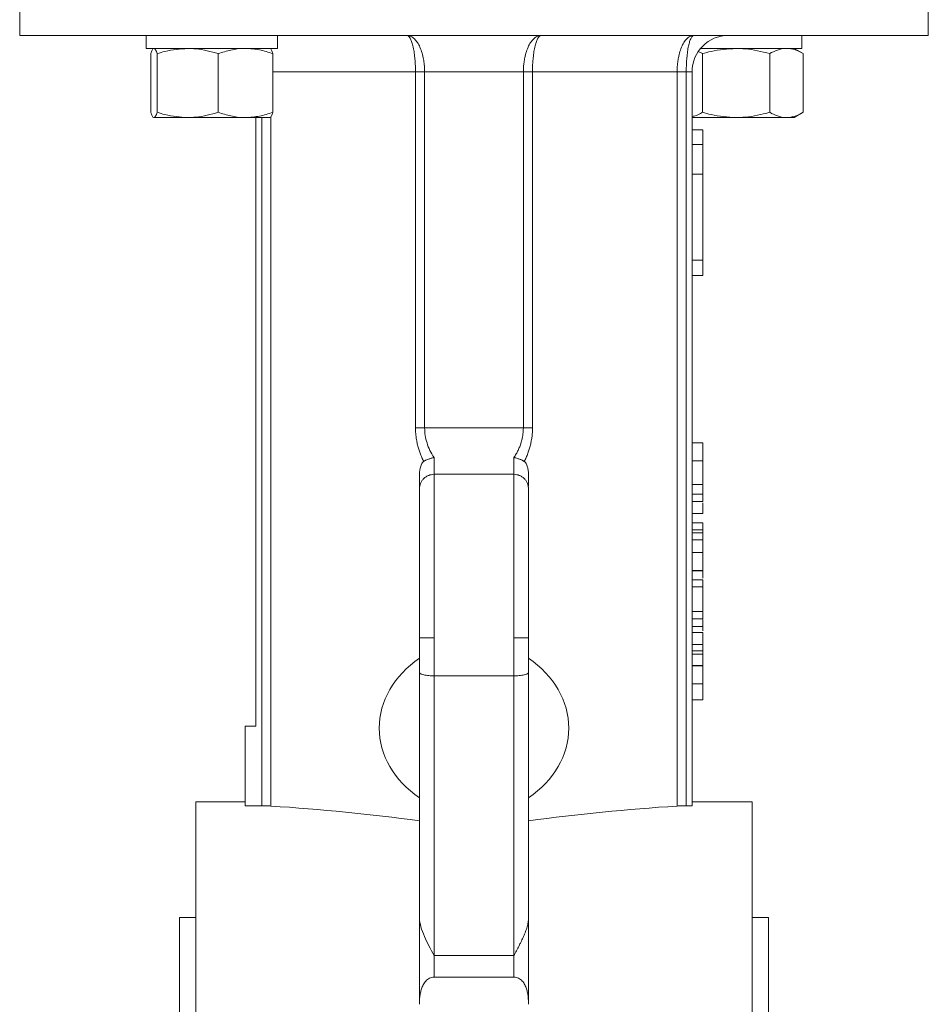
# Model space of a CAD drawing. Header units: millimetres. Extents: x -18 to 812, y -33 to 757.
# Tile 13 of 14: x 680 to 805, y 542 to 677. Entities that reach past the tile are written whole.
import ezdxf

# ---------------------------------------------------------------- set-up
doc = ezdxf.new("R2010")
doc.units = ezdxf.units.MM

msp = doc.modelspace()

# ---------------------------------------------------------------- linework, layer by layer
at = {"color": 7, "linetype": 'Continuous', "lineweight": 15}
for p, q in [((680.02, 686.98), (680.02, 674.98)), ((805.02, 674.98), (805.02, 686.98)), ((680.02, 674.98), (805.02, 674.98)), ((697.42, 673.18), (697.42, 674.98)), ((715.51, 673.18), (715.51, 674.98)), ((787.63, 673.18), (787.63, 674.98)), ((715.51, 673.18), (697.42, 673.18)), ((787.63, 673.18), (773.68, 673.18)), ((787.82, 672.47), (786.58, 673.18)), ((698.06, 664.4), (698.06, 672.47)), ((698.93, 664.4), (698.93, 672.47)), ((707.33, 664.4), (707.33, 672.47)), ((714.86, 664.4), (714.86, 672.47)), ((773.96, 672.47), (773.47, 672.7)), ((773.96, 664.4), (773.96, 672.47)), ((783.2, 664.4), (783.2, 672.47)), ((787.82, 664.4), (787.82, 672.47)), ((734.47, 669.98), (735.73, 669.98)), ((734.47, 621.02), (734.47, 669.98)), ((735.73, 669.98), (749.31, 669.98)), ((735.73, 669.98), (735.73, 621.02)), ((749.31, 669.98), (750.57, 669.98)), ((749.31, 621.02), (749.31, 669.98)), ((750.57, 669.98), (770.46, 669.98)), ((750.57, 669.98), (750.57, 621.02)), ((770.46, 569.02), (770.46, 669.98)), ((771.72, 669.98), (770.46, 669.98)), ((772.52, 669.98), (771.72, 669.98)), ((771.72, 569.06), (771.72, 669.98)), ((772.52, 669.98), (772.52, 569.06)), ((698.49, 663.68), (703.13, 663.68)), ((703.13, 663.68), (711.1, 663.68)), ((711.1, 663.68), (714.45, 663.68)), ((712.52, 579.98), (712.52, 663.68)), ((772.52, 663.68), (778.58, 663.68)), ((778.58, 663.68), (785.51, 663.68)), ((785.51, 663.68), (786.58, 663.68)), ((786.58, 663.68), (787.82, 664.4)), ((772.52, 661.98), (774.02, 661.98)), ((774.02, 659.98), (774.02, 661.98)), ((772.52, 659.98), (774.02, 659.98)), ((774.02, 655.9), (774.02, 659.98)), ((772.52, 655.9), (774.02, 655.9)), ((774.02, 655.9), (774.02, 644.07)), ((774.02, 644.07), (772.52, 644.07)), ((774.02, 641.98), (774.02, 644.07)), ((772.52, 641.98), (774.02, 641.98)), ((735.73, 621.02), (734.47, 621.02)), ((735.73, 621.02), (749.31, 621.02)), ((750.57, 621.02), (749.31, 621.02)), ((772.52, 618.97), (774.02, 618.97)), ((774.02, 616.47), (774.02, 618.97)), ((774.02, 616.47), (772.52, 616.47)), ((735.02, 614.7), (735.02, 614.07)), ((748.02, 614.63), (737.02, 614.63)), ((750.01, 614.4), (750.01, 614.78)), ((735.02, 614.39), (735.02, 612.98)), ((750.02, 612.98), (750.02, 614.39)), ((774.02, 611.89), (774.02, 613.45)), ((772.52, 613.23), (774.02, 613.23)), ((772.52, 611.89), (774.02, 611.89)), ((774.02, 610.9), (772.52, 610.9)), ((774.02, 610.9), (774.02, 611.89)), ((772.52, 609.24), (774.02, 609.24)), ((772.52, 607.98), (774.02, 607.98)), ((774.02, 606.99), (774.02, 607.98)), ((774.02, 606.99), (772.52, 606.99)), ((772.52, 606.59), (774.02, 606.59)), ((774.02, 606.59), (774.02, 606.99)), ((774.02, 605.6), (774.02, 606.59)), ((774.02, 605.6), (772.52, 605.6)), ((774.02, 603.89), (774.02, 605.6)), ((772.52, 603.89), (774.02, 603.89)), ((774.02, 603.64), (774.02, 603.89)), ((772.52, 601.39), (774.02, 601.39)), ((772.52, 601.34), (774.02, 601.34)), ((772.52, 600.13), (774.02, 600.13)), ((774.02, 599.14), (774.02, 600.13)), ((774.02, 599.14), (772.52, 599.14)), ((774.02, 595.79), (774.02, 599.14)), ((772.52, 595.79), (774.02, 595.79)), ((774.02, 594.74), (774.02, 595.79)), ((772.52, 594.74), (774.02, 594.74)), ((772.52, 593.71), (774.02, 593.71)), ((737.02, 586.92), (737.02, 592.13)), ((748.02, 592.13), (748.02, 586.92)), ((772.52, 592.86), (774.02, 592.86)), ((772.52, 591.24), (774.02, 591.24)), ((772.52, 590.35), (774.02, 590.35)), ((774.02, 590.35), (774.02, 591.24)), ((774.02, 589.89), (772.52, 589.89)), ((772.52, 588.33), (774.02, 588.33)), ((772.52, 588.28), (774.02, 588.28)), ((737.02, 548.46), (737.02, 586.92)), ((748.02, 586.92), (737.02, 586.92)), ((748.02, 586.92), (748.02, 548.46)), ((772.52, 585.83), (774.02, 585.83)), ((772.52, 583.62), (774.02, 583.62)), ((711.02, 579.98), (711.02, 569.06)), ((712.52, 579.98), (711.02, 579.98)), ((735.02, 569.01), (735.02, 570.15)), ((750.02, 570.15), (750.02, 569.73)), ((711.02, 569.58), (704.27, 569.58)), ((704.27, 197.58), (704.27, 569.58)), ((711.02, 569.06), (713.32, 569.06)), ((735.02, 568.6), (735.02, 567.55)), ((750.02, 567.55), (750.02, 568.6)), ((771.72, 569.06), (772.52, 569.06)), ((780.77, 569.58), (772.52, 569.58)), ((780.77, 569.58), (780.77, 197.58)), ((735.02, 567.55), (735.02, 564.64)), ((750.02, 564.64), (750.02, 567.55)), ((704.27, 553.68), (702.02, 553.68)), ((702.02, 553.68), (702.02, 213.48)), ((783.02, 553.68), (780.77, 553.68)), ((783.02, 383.58), (783.02, 553.68)), ((737.02, 545.51), (737.02, 548.46)), ((737.02, 548.46), (748.02, 548.46)), ((748.02, 548.46), (748.02, 545.51)), ((748.02, 545.51), (737.02, 545.51))]:
    msp.add_line(p, q, dxfattribs=at)
at = {"color": 8, "linetype": 'Continuous', "lineweight": 15}
for p, q in [((714.86, 669.98), (734.47, 669.98)), ((713.32, 569.06), (713.32, 663.68)), ((714.58, 663.82), (714.58, 569.02)), ((737.02, 614.63), (737.02, 616.94)), ((748.02, 614.63), (748.02, 616.94)), ((737.02, 592.13), (737.02, 614.63)), ((748.02, 614.63), (748.02, 592.13))]:
    msp.add_line(p, q, dxfattribs=at)
at = {"color": 7, "linetype": 'Continuous', "lineweight": 15}
msp.add_arc((777.52, 669.98), 5, 90, 180, dxfattribs=at)
for centre, major_axis, start_param, end_param in [((744.92, 579.74), (15.44, 0), 2.267177, 4.016008), ((740.12, 579.74), (15.44, 0), 5.40877, 7.157601), ((696.74, 383.58), (229.69, 0), 1.403348, 1.493053), ((788.3, 383.58), (229.69, 0), 1.64854, 1.738244)]:
    msp.add_ellipse(centre, major_axis=major_axis, ratio=0.809784, start_param=start_param, end_param=end_param, dxfattribs=at)
for points, knots in [([(733.25, 674.98), (733.28, 674.98), (733.35, 674.98), (733.44, 674.97), (733.53, 674.95), (733.61, 674.93), (733.67, 674.91), (733.8, 674.86), (733.97, 674.77), (734.21, 674.61), (734.42, 674.4), (734.7, 674.06), (735.01, 673.55), (735.32, 672.78), (735.51, 672.08), (735.61, 671.53), (735.66, 671.15), (735.7, 670.76), (735.72, 670.37), (735.73, 670.11), (735.73, 669.98)], [0, 0, 0, 0, 0.02806, 0.053675, 0.076846, 0.097573, 0.115856, 0.131694, 0.200735, 0.262379, 0.329055, 0.391251, 0.51757, 0.643882, 0.76235, 0.810782, 0.858697, 0.90616, 0.953238, 1, 1, 1, 1]), ([(734.47, 669.98), (734.47, 670.06), (734.47, 670.2), (734.47, 670.42), (734.46, 670.63), (734.45, 670.85), (734.44, 671.06), (734.43, 671.27), (734.41, 671.48), (734.4, 671.69), (734.36, 672.13), (734.27, 672.78), (734.12, 673.55), (733.96, 674.06), (733.83, 674.4), (733.72, 674.61), (733.61, 674.77), (733.5, 674.89), (733.38, 674.97), (733.3, 674.98), (733.25, 674.98)], [0, 0, 0, 0, 0.025948, 0.051985, 0.078122, 0.104371, 0.130744, 0.157251, 0.183906, 0.210718, 0.237699, 0.356162, 0.482477, 0.608794, 0.670985, 0.737664, 0.799303, 0.868348, 0.923181, 1, 1, 1, 1]), ([(749.31, 669.98), (749.31, 670.06), (749.31, 670.2), (749.32, 670.42), (749.33, 670.63), (749.35, 670.85), (749.37, 671.06), (749.4, 671.27), (749.43, 671.48), (749.46, 671.69), (749.54, 672.13), (749.72, 672.78), (750.03, 673.55), (750.34, 674.06), (750.62, 674.4), (750.84, 674.61), (751.07, 674.77), (751.29, 674.89), (751.53, 674.97), (751.7, 674.98), (751.79, 674.98)], [0, 0, 0, 0, 0.025948, 0.051985, 0.078122, 0.104371, 0.130744, 0.157251, 0.183906, 0.210718, 0.237699, 0.356162, 0.482477, 0.608794, 0.670985, 0.737665, 0.799303, 0.868348, 0.923181, 1, 1, 1, 1]), ([(751.79, 674.98), (751.77, 674.98), (751.74, 674.98), (751.69, 674.97), (751.65, 674.95), (751.62, 674.93), (751.58, 674.91), (751.52, 674.86), (751.43, 674.77), (751.32, 674.61), (751.21, 674.4), (751.08, 674.06), (750.92, 673.55), (750.77, 672.78), (750.68, 672.08), (750.63, 671.53), (750.6, 671.15), (750.58, 670.76), (750.57, 670.37), (750.57, 670.11), (750.57, 669.98)], [0, 0, 0, 0, 0.02806, 0.053675, 0.076846, 0.097573, 0.115856, 0.131694, 0.200735, 0.262379, 0.329055, 0.391251, 0.51757, 0.643882, 0.76235, 0.810782, 0.858697, 0.90616, 0.953238, 1, 1, 1, 1]), ([(770.46, 669.98), (770.46, 670.06), (770.46, 670.2), (770.47, 670.42), (770.48, 670.63), (770.5, 670.85), (770.52, 671.06), (770.54, 671.27), (770.57, 671.48), (770.6, 671.69), (770.68, 672.13), (770.84, 672.78), (771.13, 673.53), (771.48, 674.16), (771.81, 674.55), (772.11, 674.77), (772.31, 674.89), (772.54, 674.97), (772.7, 674.98), (772.78, 674.98)], [0, 0, 0, 0, 0.027175, 0.054431, 0.081773, 0.109201, 0.136718, 0.164326, 0.192028, 0.219825, 0.24772, 0.369152, 0.49652, 0.615568, 0.747388, 0.807048, 0.873594, 0.926285, 1, 1, 1, 1]), ([(772.78, 674.98), (772.77, 674.98), (772.74, 674.98), (772.7, 674.97), (772.66, 674.95), (772.63, 674.93), (772.6, 674.91), (772.55, 674.86), (772.47, 674.77), (772.34, 674.55), (772.19, 674.16), (772.02, 673.53), (771.89, 672.78), (771.82, 672.08), (771.77, 671.53), (771.75, 671.15), (771.73, 670.76), (771.72, 670.37), (771.72, 670.11), (771.72, 669.98)], [0, 0, 0, 0, 0.02692, 0.051502, 0.073746, 0.093653, 0.111221, 0.126453, 0.192994, 0.252659, 0.384474, 0.503526, 0.63089, 0.752326, 0.802456, 0.852275, 0.901797, 0.951034, 1, 1, 1, 1]), ([(698.49, 673.18), (698.48, 673.18), (698.4, 673.18), (698.26, 673.02), (698.12, 672.65), (698.06, 672.47)], [0, 0, 0, 0, 0.070086, 0.530782, 1, 1, 1, 1]), ([(698.93, 672.47), (698.86, 672.67), (698.72, 673.07), (698.57, 673.15), (698.49, 673.18)], [0, 0, 0, 0, 0.495457, 1, 1, 1, 1]), ([(698.93, 672.47), (699.29, 672.58), (700.65, 673), (702.08, 673.1), (703.13, 673.18)], [0, 0, 0, 0, 0.257552, 1, 1, 1, 1]), ([(703.13, 673.18), (703.52, 673.17), (704.94, 673.13), (706.32, 672.75), (707.33, 672.47)], [0, 0, 0, 0, 0.268634, 1, 1, 1, 1]), ([(711.1, 673.18), (711.01, 673.18), (710.33, 673.18), (709.06, 673.02), (707.91, 672.65), (707.33, 672.47)], [0, 0, 0, 0, 0.070086, 0.530782, 1, 1, 1, 1]), ([(714.86, 672.47), (714.25, 672.67), (713.02, 673.07), (711.74, 673.15), (711.1, 673.18)], [0, 0, 0, 0, 0.495458, 1, 1, 1, 1]), ([(714.42, 673.18), (714.43, 673.18), (714.51, 673.18), (714.66, 673.02), (714.79, 672.65), (714.86, 672.47)], [0, 0, 0, 0, 0.070086, 0.530782, 1, 1, 1, 1]), ([(773.96, 672.47), (774.35, 672.58), (775.86, 673), (777.42, 673.1), (778.58, 673.18)], [0, 0, 0, 0, 0.257551, 1, 1, 1, 1]), ([(778.58, 673.18), (779, 673.17), (780.57, 673.13), (782.09, 672.75), (783.2, 672.47)], [0, 0, 0, 0, 0.268634, 1, 1, 1, 1]), ([(785.51, 673.18), (785.46, 673.18), (785.04, 673.18), (784.26, 673.02), (783.56, 672.65), (783.2, 672.47)], [0, 0, 0, 0, 0.070085, 0.530782, 1, 1, 1, 1]), ([(787.82, 672.47), (787.45, 672.67), (786.69, 673.07), (785.91, 673.15), (785.51, 673.18)], [0, 0, 0, 0, 0.495457, 1, 1, 1, 1]), ([(698.49, 663.68), (698.48, 663.68), (698.4, 663.69), (698.26, 663.85), (698.12, 664.21), (698.06, 664.4)], [0, 0, 0, 0, 0.070086, 0.530782, 1, 1, 1, 1]), ([(698.93, 664.4), (698.86, 664.2), (698.72, 663.8), (698.57, 663.72), (698.49, 663.68)], [0, 0, 0, 0, 0.495457, 1, 1, 1, 1]), ([(698.93, 664.4), (699.29, 664.29), (700.65, 663.87), (702.08, 663.76), (703.13, 663.68)], [0, 0, 0, 0, 0.257552, 1, 1, 1, 1]), ([(703.13, 663.68), (703.52, 663.69), (704.94, 663.73), (706.32, 664.12), (707.33, 664.4)], [0, 0, 0, 0, 0.268634, 1, 1, 1, 1]), ([(711.1, 663.68), (711.01, 663.68), (710.33, 663.69), (709.06, 663.85), (707.91, 664.21), (707.33, 664.4)], [0, 0, 0, 0, 0.070086, 0.530782, 1, 1, 1, 1]), ([(714.86, 664.4), (714.25, 664.2), (713.02, 663.8), (711.74, 663.72), (711.1, 663.68)], [0, 0, 0, 0, 0.495458, 1, 1, 1, 1]), ([(714.42, 663.68), (714.43, 663.68), (714.51, 663.69), (714.66, 663.85), (714.79, 664.21), (714.86, 664.4)], [0, 0, 0, 0, 0.070086, 0.530782, 1, 1, 1, 1]), ([(773.96, 664.4), (773.59, 664.18), (773.12, 663.91), (772.62, 663.84), (772.52, 663.83)], [0, 0, 0, 0, 0.787466, 1, 1, 1, 1]), ([(773.96, 664.4), (774.35, 664.29), (775.86, 663.87), (777.42, 663.76), (778.58, 663.68)], [0, 0, 0, 0, 0.257551, 1, 1, 1, 1]), ([(778.58, 663.68), (779, 663.69), (780.57, 663.73), (782.09, 664.12), (783.2, 664.4)], [0, 0, 0, 0, 0.268634, 1, 1, 1, 1]), ([(785.51, 663.68), (785.46, 663.68), (785.04, 663.69), (784.26, 663.85), (783.56, 664.21), (783.2, 664.4)], [0, 0, 0, 0, 0.070085, 0.530782, 1, 1, 1, 1]), ([(787.82, 664.4), (787.45, 664.2), (786.69, 663.8), (785.91, 663.72), (785.51, 663.68)], [0, 0, 0, 0, 0.495457, 1, 1, 1, 1]), ([(735.61, 616.41), (735.56, 616.5), (735.47, 616.68), (735.34, 616.96), (735.22, 617.24), (735.08, 617.61), (734.91, 618.08), (734.75, 618.66), (734.63, 619.25), (734.55, 619.77), (734.5, 620.23), (734.47, 620.63), (734.47, 620.89), (734.47, 621.02)], [0, 0, 0, 0, 0.066335, 0.1319608, 0.1969492, 0.2613736, 0.3883213, 0.5132361, 0.6364046, 0.7583562, 0.8391193, 0.9195944, 1, 1, 1, 1]), ([(737.02, 616.94), (736.6, 617.58), (736.27, 618.25), (735.84, 619.62), (735.73, 620.32), (735.73, 621.02)], [0, 0, 0, 0, 0.5, 0.5, 1, 1, 1, 1]), ([(748.02, 616.94), (748.07, 617.02), (748.18, 617.18), (748.32, 617.43), (748.46, 617.67), (748.58, 617.92), (748.7, 618.17), (748.81, 618.42), (748.9, 618.68), (749, 618.98), (749.11, 619.34), (749.2, 619.76), (749.26, 620.18), (749.3, 620.6), (749.31, 620.88), (749.31, 621.02)], [0, 0, 0, 0, 0.0691, 0.136938, 0.203565, 0.269038, 0.333417, 0.396762, 0.459139, 0.520617, 0.6189, 0.715638, 0.811167, 0.905835, 1, 1, 1, 1]), ([(750.57, 621.02), (750.57, 620.94), (750.57, 620.78), (750.56, 620.55), (750.55, 620.31), (750.53, 620.07), (750.49, 619.72), (750.41, 619.25), (750.29, 618.66), (750.13, 618.08), (749.93, 617.51), (749.7, 616.95), (749.52, 616.59), (749.43, 616.41)], [0, 0, 0, 0, 0.0482193, 0.0964483, 0.1447342, 0.1931243, 0.2416655, 0.3635165, 0.4867902, 0.6116018, 0.7386575, 0.8679982, 1, 1, 1, 1]), ([(735.02, 614.39), (735.02, 614.76), (735.05, 615.13), (735.17, 615.67), (735.22, 615.85), (735.34, 616.09), (735.38, 616.17), (735.48, 616.31), (735.54, 616.37), (735.61, 616.41)], [0, 0, 0, 0, 0.5, 0.5, 0.75, 0.75, 0.875, 0.875, 1, 1, 1, 1]), ([(735.61, 616.41), (735.61, 616.41), (735.62, 616.41), (735.63, 616.42), (735.65, 616.43), (735.69, 616.46), (735.78, 616.5), (735.97, 616.6), (736.19, 616.69), (736.44, 616.78), (736.62, 616.84), (736.82, 616.89), (736.95, 616.92), (737.02, 616.94)], [0, 0, 0, 0, 0.007881, 0.015765, 0.031506, 0.062892, 0.125354, 0.249564, 0.499075, 0.618902, 0.74896, 0.860157, 1, 1, 1, 1]), ([(749.43, 616.41), (749.4, 616.42), (749.34, 616.46), (749.24, 616.52), (749.11, 616.58), (748.96, 616.65), (748.79, 616.71), (748.6, 616.78), (748.39, 616.85), (748.19, 616.9), (748.06, 616.93), (748.02, 616.94)], [0, 0, 0, 0, 0.081217, 0.164482, 0.249612, 0.370152, 0.49984, 0.611685, 0.748924, 0.916477, 1, 1, 1, 1]), ([(749.43, 616.41), (749.56, 616.32), (749.66, 616.18), (749.82, 615.86), (749.87, 615.68), (749.95, 615.32), (749.98, 615.14), (750.01, 614.76), (750.02, 614.58), (750.02, 614.39)], [0, 0, 0, 0, 0.25, 0.25, 0.5, 0.5, 0.75, 0.75, 1, 1, 1, 1]), ([(774.02, 613.23), (774.02, 613.23), (774.02, 613.24), (774.02, 613.27), (774.02, 613.33), (774.02, 613.41), (774.02, 613.51), (774.02, 613.62), (774.02, 613.75), (774.02, 613.88), (774.02, 614.03), (774.02, 614.19), (774.02, 614.35), (774.02, 614.52), (774.02, 614.71), (774.02, 614.9), (774.02, 615.12), (774.02, 615.36), (774.02, 615.61), (774.02, 615.88), (774.02, 616.17), (774.02, 616.37), (774.02, 616.47)], [0, 0, 0, 0, 0.070538, 0.137266, 0.200474, 0.260575, 0.317206, 0.370107, 0.419809, 0.466225, 0.510119, 0.552067, 0.591849, 0.630323, 0.668702, 0.708693, 0.750643, 0.795033, 0.841979, 0.891764, 0.944294, 1, 1, 1, 1]), ([(737.02, 614.63), (736.77, 614.6), (736.38, 614.56), (735.92, 614.31), (735.6, 614.05), (735.34, 613.73), (735.09, 613.27), (735.05, 612.88), (735.02, 612.63)], [0, 0, 0, 0, 0.2394558, 0.3683604, 0.4999984, 0.6316372, 0.7605431, 1, 1, 1, 1]), ([(750.02, 612.63), (749.99, 612.88), (749.95, 613.27), (749.7, 613.73), (749.44, 614.05), (749.12, 614.31), (748.66, 614.56), (748.27, 614.6), (748.02, 614.63)], [0, 0, 0, 0, 0.239457, 0.368363, 0.500002, 0.63164, 0.760544, 1, 1, 1, 1]), ([(735.02, 614.07), (735.02, 613.81), (735.02, 613.25), (735.03, 612.88), (735.03, 612.69)], [0, 0, 0, 0, 0.459673, 1, 1, 1, 1]), ([(749.98, 612.84), (749.99, 613.14), (750.01, 613.57), (750.01, 614.2), (750.01, 614.4)], [0, 0, 0, 0, 0.685626, 1, 1, 1, 1]), ([(735.02, 592.13), (735.02, 592.28), (735.02, 592.58), (735.02, 593.03), (735.02, 593.48), (735.02, 593.93), (735.02, 594.62), (735.02, 595.56), (735.02, 596.74), (735.02, 597.94), (735.02, 599.56), (735.02, 601.57), (735.02, 603.9), (735.02, 606.07), (735.02, 608.02), (735.02, 609.69), (735.02, 610.79), (735.02, 611.48), (735.02, 611.9), (735.02, 612.23), (735.02, 612.44), (735.02, 612.55), (735.02, 612.62), (735.02, 612.62), (735.02, 612.63)], [0, 0, 0, 0, 0.014006, 0.028004, 0.042, 0.056, 0.070011, 0.107, 0.144005, 0.182894, 0.221799, 0.303029, 0.387268, 0.473913, 0.562241, 0.651435, 0.740629, 0.784811, 0.82901, 0.87235, 0.915706, 0.943806, 0.971886, 1, 1, 1, 1]), ([(750.02, 592.13), (750.02, 593.22), (750.02, 594.37), (750.02, 596.71), (750.02, 597.92), (750.02, 600.33), (750.02, 601.53), (750.02, 603.86), (750.02, 604.98), (750.02, 607.05), (750.02, 608.01), (750.02, 609.67), (750.02, 610.38), (750.02, 611.52), (750.02, 611.94), (750.02, 612.5), (750.02, 612.63), (750.02, 612.63)], [0, 0, 0, 0, 0.125, 0.125, 0.25, 0.25, 0.375, 0.375, 0.5, 0.5, 0.625, 0.625, 0.75, 0.75, 0.875, 0.875, 1, 1, 1, 1]), ([(774.02, 609.24), (774.02, 609.25), (774.02, 609.29), (774.02, 609.6), (774.02, 610.02), (774.02, 610.41), (774.02, 610.65), (774.02, 610.72)], [0, 0, 0, 0, 0.269333, 0.531095, 0.727051, 0.922845, 1, 1, 1, 1]), ([(774.02, 601.39), (774.02, 601.39), (774.02, 601.39), (774.02, 601.42), (774.02, 601.46), (774.02, 601.52), (774.02, 601.59), (774.02, 601.69), (774.02, 601.8), (774.02, 601.93), (774.02, 602.08), (774.02, 602.26), (774.02, 602.46), (774.02, 602.69), (774.02, 602.96), (774.02, 603.24), (774.02, 603.56), (774.02, 603.77), (774.02, 603.89)], [0, 0, 0, 0, 0.058052, 0.114221, 0.168904, 0.222643, 0.275672, 0.328749, 0.381687, 0.435986, 0.491569, 0.549302, 0.610398, 0.676235, 0.747763, 0.825226, 0.909019, 1, 1, 1, 1]), ([(774.02, 600.35), (774.02, 600.41), (774.02, 600.67), (774.02, 601.01), (774.02, 601.27), (774.02, 601.32), (774.02, 601.34)], [0, 0, 0, 0, 0.092673, 0.437221, 0.785562, 1, 1, 1, 1]), ([(774.02, 593.71), (774.02, 593.97), (774.02, 594.3), (774.02, 594.59), (774.02, 594.65)], [0, 0, 0, 0, 0.777521, 1, 1, 1, 1]), ([(774.02, 593.1), (774.02, 593.24), (774.02, 593.45), (774.02, 593.66), (774.02, 593.71)], [0, 0, 0, 0, 0.735052, 1, 1, 1, 1]), ([(735.02, 592.13), (735.02, 592.13), (735.06, 592.13), (735.26, 592.13), (735.41, 592.13), (735.8, 592.13), (736.04, 592.13), (736.53, 592.13), (736.78, 592.13), (737.02, 592.13)], [0, 0, 0, 0, 0.25, 0.25, 0.5, 0.5, 0.75, 0.75, 1, 1, 1, 1]), ([(735.02, 587.39), (735.02, 587.52), (735.02, 587.78), (735.02, 588.17), (735.02, 588.56), (735.02, 588.95), (735.02, 589.34), (735.02, 589.87), (735.02, 590.53), (735.02, 591.33), (735.02, 591.86), (735.02, 592.13)], [0, 0, 0, 0, 0.083373, 0.166689, 0.24998, 0.333276, 0.416609, 0.500012, 0.666693, 0.833272, 1, 1, 1, 1]), ([(748.02, 592.13), (748.26, 592.13), (748.51, 592.13), (749, 592.13), (749.24, 592.13), (749.63, 592.13), (749.78, 592.13), (749.98, 592.13), (750.02, 592.13), (750.02, 592.13)], [0, 0, 0, 0, 0.25, 0.25, 0.5, 0.5, 0.75, 0.75, 1, 1, 1, 1]), ([(774.02, 591.24), (774.02, 591.3), (774.02, 591.4), (774.02, 591.58), (774.02, 591.79), (774.02, 592.01), (774.02, 592.23), (774.02, 592.45), (774.02, 592.66), (774.02, 592.79), (774.02, 592.86)], [0, 0, 0, 0, 0.111668, 0.232091, 0.362738, 0.501941, 0.641531, 0.771102, 0.890164, 1, 1, 1, 1]), ([(774.02, 589.89), (774.02, 590.08), (774.02, 590.28), (774.02, 590.35), (774.02, 590.35)], [0, 0, 0, 0, 0.995611, 1, 1, 1, 1]), ([(774.02, 588.33), (774.02, 588.41), (774.02, 588.56), (774.02, 588.8), (774.02, 589.01), (774.02, 589.22), (774.02, 589.4), (774.02, 589.58), (774.02, 589.75), (774.02, 589.84), (774.02, 589.89)], [0, 0, 0, 0, 0.137903, 0.268873, 0.395178, 0.517089, 0.636743, 0.756222, 0.876628, 1, 1, 1, 1]), ([(774.02, 585.83), (774.02, 585.92), (774.02, 586.09), (774.02, 586.34), (774.02, 586.59), (774.02, 586.82), (774.02, 587.03), (774.02, 587.24), (774.02, 587.43), (774.02, 587.6), (774.02, 587.77), (774.02, 587.91), (774.02, 588.02), (774.02, 588.12), (774.02, 588.19), (774.02, 588.25), (774.02, 588.28), (774.02, 588.28), (774.02, 588.28)], [0, 0, 0, 0, 0.056153, 0.110126, 0.162527, 0.214177, 0.265143, 0.316503, 0.369168, 0.423109, 0.479258, 0.538817, 0.601984, 0.670126, 0.743647, 0.822845, 0.908267, 1, 1, 1, 1]), ([(735.02, 553.66), (735.02, 553.8), (735.02, 554.08), (735.02, 554.51), (735.02, 554.94), (735.02, 555.38), (735.02, 555.83), (735.02, 556.28), (735.02, 556.73), (735.02, 557.66), (735.02, 559.1), (735.02, 561.11), (735.02, 563.18), (735.02, 566.04), (735.02, 569.72), (735.02, 573.5), (735.02, 576.53), (735.02, 578.77), (735.02, 580.99), (735.02, 582.81), (735.02, 584.24), (735.02, 585.3), (735.02, 586.35), (735.02, 587.04), (735.02, 587.39)], [0, 0, 0, 0, 0.01576, 0.031509, 0.04725, 0.062989, 0.078728, 0.094471, 0.110223, 0.125986, 0.1898, 0.253629, 0.317792, 0.381969, 0.50993, 0.636581, 0.698804, 0.761042, 0.821721, 0.882414, 0.91182, 0.941204, 0.970589, 1, 1, 1, 1]), ([(735.02, 587.39), (735.02, 587.33), (735.06, 587.27), (735.26, 587.16), (735.41, 587.1), (735.8, 587.01), (736.04, 586.98), (736.53, 586.93), (736.78, 586.92), (737.02, 586.92)], [0, 0, 0, 0, 0.25, 0.25, 0.5, 0.5, 0.75, 0.75, 1, 1, 1, 1]), ([(748.02, 586.92), (748.26, 586.92), (748.51, 586.93), (749, 586.98), (749.24, 587.01), (749.63, 587.1), (749.78, 587.16), (749.98, 587.27), (750.02, 587.33), (750.02, 587.39)], [0, 0, 0, 0, 0.25, 0.25, 0.5, 0.5, 0.75, 0.75, 1, 1, 1, 1]), ([(750.02, 553.66), (750.02, 554.77), (750.02, 555.95), (750.02, 558.44), (750.02, 559.75), (750.02, 562.48), (750.02, 563.89), (750.02, 566.78), (750.02, 568.26), (750.02, 571.26), (750.02, 572.77), (750.02, 575.79), (750.02, 577.3), (750.02, 581.77), (750.02, 584.67), (750.02, 587.39)], [0, 0, 0, 0, 0.125, 0.125, 0.25, 0.25, 0.375, 0.375, 0.5, 0.5, 0.625, 0.625, 0.75, 0.75, 1, 1, 1, 1]), ([(774.02, 583.62), (774.02, 583.62), (774.02, 583.63), (774.02, 583.68), (774.02, 583.77), (774.02, 583.87), (774.02, 583.98), (774.02, 584.06), (774.02, 584.15), (774.02, 584.24), (774.02, 584.34), (774.02, 584.45), (774.02, 584.57), (774.02, 584.69), (774.02, 584.82), (774.02, 584.95), (774.02, 585.09), (774.02, 585.23), (774.02, 585.37), (774.02, 585.52), (774.02, 585.67), (774.02, 585.78), (774.02, 585.83)], [0, 0, 0, 0, 0.088886, 0.175415, 0.261596, 0.347807, 0.390795, 0.432577, 0.473533, 0.514164, 0.554098, 0.59382, 0.633314, 0.673272, 0.713163, 0.753036, 0.792921, 0.83303, 0.873661, 0.914905, 0.956956, 1, 1, 1, 1]), ([(713.32, 569.06), (713.55, 569.06), (713.77, 569.05), (714.2, 569.04), (714.4, 569.03), (714.58, 569.02)], [0, 0, 0, 0, 0.5, 0.5, 1, 1, 1, 1]), ([(770.46, 569.02), (770.64, 569.03), (770.84, 569.04), (771.27, 569.05), (771.49, 569.06), (771.72, 569.06)], [0, 0, 0, 0, 0.5, 0.5, 1, 1, 1, 1]), ([(735.02, 553.66), (735.02, 553.24), (735.1, 552.82), (735.34, 551.97), (735.51, 551.54), (735.89, 550.67), (736.1, 550.24), (736.55, 549.35), (736.78, 548.91), (737.02, 548.46)], [0, 0, 0, 0, 0.25, 0.25, 0.5, 0.5, 0.75, 0.75, 1, 1, 1, 1]), ([(735.02, 553.31), (735.02, 551.83), (735.02, 548.38), (735.02, 544.16), (735.02, 541.76)], [0, 0, 0, 0, 0.429526, 1, 1, 1, 1]), ([(748.02, 548.46), (748.14, 548.68), (748.37, 549.13), (748.65, 549.66), (748.87, 550.1), (749.09, 550.54), (749.35, 551.1), (749.62, 551.75), (749.8, 552.29), (749.91, 552.72), (749.97, 553.04), (750.01, 553.35), (750.02, 553.56), (750.02, 553.66)], [0, 0, 0, 0, 0.125009, 0.249994, 0.29998, 0.374953, 0.499917, 0.624971, 0.750036, 0.814821, 0.874918, 0.94009, 1, 1, 1, 1]), ([(750.02, 541.76), (750.02, 544.16), (750.02, 548.38), (750.02, 551.83), (750.02, 553.31)], [0, 0, 0, 0, 0.570474, 1, 1, 1, 1]), ([(737.02, 545.51), (736.91, 545.51), (736.8, 545.49), (736.59, 545.44), (736.48, 545.4), (736.19, 545.25), (736.02, 545.11), (735.74, 544.8), (735.63, 544.63), (735.44, 544.27), (735.36, 544.09), (735.24, 543.72), (735.19, 543.53), (735.12, 543.16), (735.09, 542.98), (735.03, 542.44), (735.02, 542.09), (735.02, 541.76)], [0, 0, 0, 0, 0.0625, 0.0625, 0.125, 0.125, 0.25, 0.25, 0.375, 0.375, 0.5, 0.5, 0.625, 0.625, 0.75, 0.75, 1, 1, 1, 1]), ([(750.02, 541.76), (750.02, 542.09), (750.01, 542.44), (749.95, 542.98), (749.92, 543.16), (749.85, 543.53), (749.8, 543.71), (749.68, 544.08), (749.61, 544.27), (749.42, 544.62), (749.3, 544.8), (749.02, 545.11), (748.85, 545.25), (748.46, 545.45), (748.24, 545.51), (748.02, 545.51)], [0, 0, 0, 0, 0.25, 0.25, 0.375, 0.375, 0.5, 0.5, 0.625, 0.625, 0.75, 0.75, 0.875, 0.875, 1, 1, 1, 1])]:
    msp.add_open_spline(points, degree=3, knots=knots, dxfattribs=at)
msp.add_open_spline([(750.02, 587.39), (750.02, 588.93), (750.02, 590.54), (750.02, 592.13)], degree=3, dxfattribs=at)

doc.saveas('drawing.dxf')
